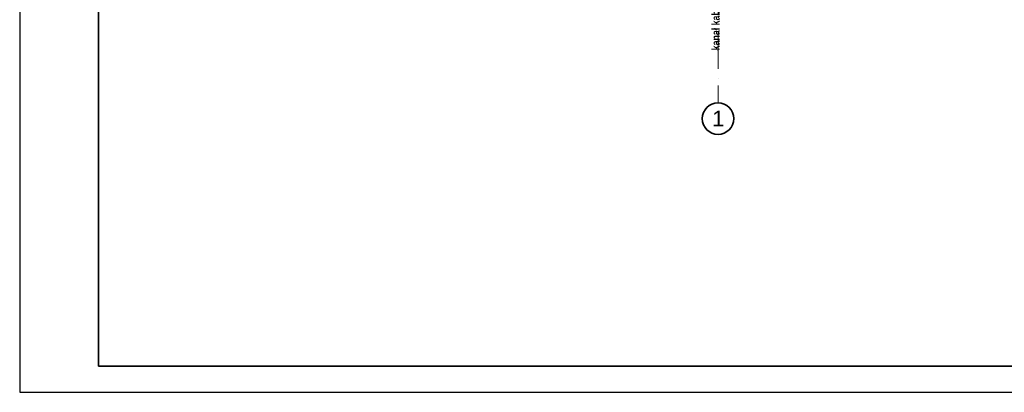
# Model space of a CAD drawing. Header units: millimetres. Extents: x 82175 to 237000, y 24756 to 471700.
# Tile 74 of 256: x 82175 to 100919, y 227292 to 234381. Entities that reach past the tile are written whole.
import ezdxf

# ---------------------------------------------------------------- set-up
doc = ezdxf.new("R2010")
doc.units = ezdxf.units.MM
doc.linetypes.add('Kropki i Kreski', pattern=[6.702778, 3.527778, -1.763889, 0, -1.411111])
doc.layers.add('#_EL - opis', color=7, linetype='Continuous', lineweight=20)
doc.layers.add('CP_FRREF', color=251, linetype='Continuous', lineweight=35)
doc.layers.add('CP_LINENORM', color=253, linetype='Continuous')
doc.layers.add('Konstrukcja - Siatka mod', color=8, linetype='Continuous')
doc.styles.add('OP_100', font='ARIALN.TTF', dxfattribs={"width": 0.8, "height": 20})
doc.styles.add('STYL_AUTOMATYCZNY_1', font='arial.ttf')

msp = doc.modelspace()

# ---------------------------------------------------------------- linework, layer by layer
at = {"layer": 'CP_FRREF'}
for p, q in [((83675, 256492), (83675, 227792)), ((83675, 227792), (136675, 227792))]:
    msp.add_line(p, q, dxfattribs=at)
at = {"layer": 'CP_LINENORM', "linetype": 'Continuous'}
for p, q in [((82175, 256992), (82175, 227292)), ((82175, 227292), (137175, 227292))]:
    msp.add_line(p, q, dxfattribs=at)
at = {"layer": 'Konstrukcja - Siatka mod', "color": 8, "linetype": 'Kropki i Kreski', "lineweight": 13, "ltscale": 100}
for q in [(95470, 250765), (95470, 232800)]:
    msp.add_line((95470, 233800), q, dxfattribs=at)
at = {"layer": 'Konstrukcja - Siatka mod', "color": 8, "linetype": 'Continuous', "lineweight": 35, "ltscale": 100}
msp.add_circle((95470, 232500), 300, dxfattribs=at)
at = {"layer": 'Konstrukcja - Siatka mod', "color": 8, "linetype": 'Kropki i Kreski', "lineweight": 13, "ltscale": 100}
msp.add_point((95470, 233800), dxfattribs=at)
msp.add_point((95470, 233800), dxfattribs=at)

# ---------------------------------------------------------------- texts
at = {"layer": '#_EL - opis', "insert": (95350, 233798), "char_height": 150, "width": 13225.25, "attachment_point": 1, "rotation": 90, "style": 'OP_100'}
msp.add_mtext('\\fArial|b1|i0|c238|p34;kanał kablowy metalowy 210H68 montowany na wysokość 0,8m (oś koryta)', dxfattribs=at)
at = {"layer": 'Konstrukcja - Siatka mod', "color": 8, "linetype": 'Continuous', "lineweight": 13, "insert": (95356, 232650), "char_height": 300, "attachment_point": 1, "style": 'STYL_AUTOMATYCZNY_1'}
msp.add_mtext('\\A1;{\\pql;\\pt0;\\fArial|b0|i0|c238|p0;\\W1.000000;1}', dxfattribs=at)

doc.saveas('drawing.dxf')
